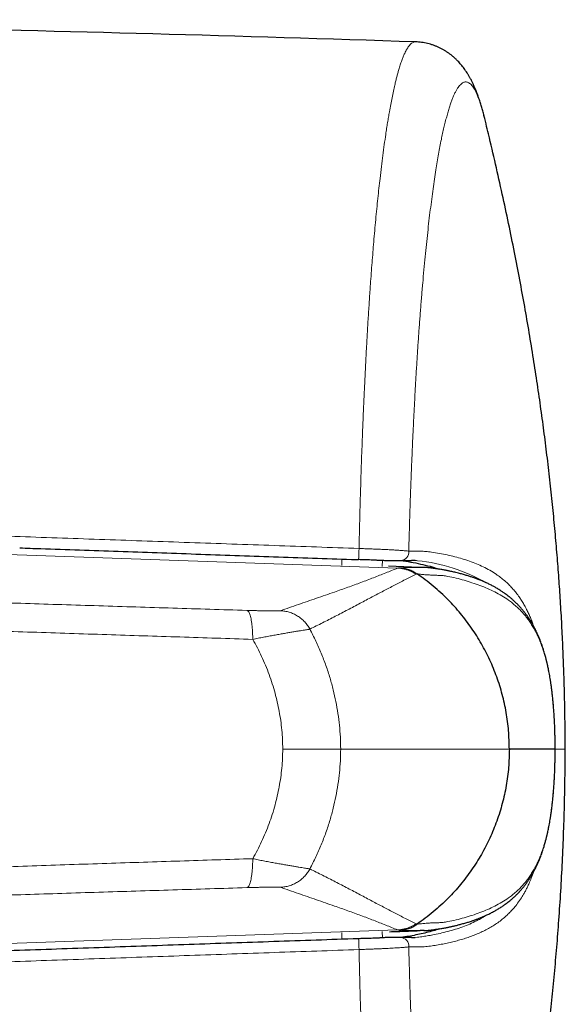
# Model space of a CAD drawing. Header units: millimetres. Extents: x 8 to 834, y 12 to 760.
# Tile 56 of 65: x 481 to 494, y 569 to 592. Entities that reach past the tile are written whole.
import ezdxf

# ---------------------------------------------------------------- set-up
doc = ezdxf.new("R2010")
doc.units = ezdxf.units.MM

msp = doc.modelspace()

# ---------------------------------------------------------------- linework, layer by layer
at = {"color": 7, "linetype": 'Continuous', "lineweight": 30}
for p, q in [((492.18, 589.171), (492.15, 589.293)), ((489.248, 579.167), (489.248, 579.167)), ((490.644, 578.989), (489.938, 579.013)), ((490.756, 578.987), (490.644, 578.989)), ((493.767, 574.818), (492.723, 574.818)), ((493.767, 574.818), (493.766, 574.818)), ((490.756, 570.648), (490.664, 570.647))]:
    msp.add_line(p, q, dxfattribs=at)
at = {"color": 252, "linetype": 'Continuous', "lineweight": 0}
for p, q in [((490.148, 578.97), (466.418, 579.799)), ((488.866, 579.032), (488.869, 579.183)), ((489.797, 579.151), (489.794, 579.012)), ((487.508, 574.818), (488.839, 574.818)), ((492.715, 574.818), (488.839, 574.818)), ((492.723, 574.818), (492.715, 574.818)), ((490.148, 570.665), (466.418, 569.837)), ((488.868, 570.453), (488.865, 570.604)), ((489.793, 570.624), (489.797, 570.485))]:
    msp.add_line(p, q, dxfattribs=at)
at = {"color": 252, "linetype": 'Continuous', "lineweight": 0, "flags": 128}
msp.add_lwpolyline([(490.547, 570.491), (490.554, 570.491), (490.604, 570.495), (490.604, 570.495), (490.604, 570.495)], dxfattribs=at)
at = {"color": 7, "linetype": 'Continuous', "lineweight": 30}
msp.add_arc((457.366, -409.27), 1000.876, 88.099513, 89.482671, dxfattribs=at)
at = {"color": 252, "linetype": 'Continuous', "lineweight": 0}
for centre, radius, start, end in [((486.382, 579.443), 2.879, 354.4843, 359.5952), ((490.209, 579.341), 0.195, 272.3659, 5.9888), ((490.222, 575.227), 3.933, 60.1129, 84.4231), ((486.463, 570.195), 2.798, 0.3518, 5.6111), ((490.209, 570.294), 0.195, 354.0131, 87.5414)]:
    msp.add_arc(centre, radius, start, end, dxfattribs=at)
for points, knots in [([(489.261, 579.423), (489.264, 579.543), (489.269, 579.784), (489.278, 580.141), (489.288, 580.496), (489.298, 580.835), (489.308, 581.158), (489.318, 581.465), (489.329, 581.769), (489.341, 582.083), (489.354, 582.405), (489.368, 582.736), (489.383, 583.064), (489.398, 583.387), (489.414, 583.706), (489.432, 584.045), (489.453, 584.401), (489.475, 584.773), (489.499, 585.137), (489.521, 585.459), (489.542, 585.742), (489.56, 585.987), (489.579, 586.228), (489.6, 586.473), (489.621, 586.723), (489.645, 586.975), (489.668, 587.222), (489.693, 587.462), (489.717, 587.696), (489.745, 587.94), (489.775, 588.192), (489.807, 588.45), (489.841, 588.698), (489.87, 588.902), (489.895, 589.069), (489.916, 589.201), (489.937, 589.329), (489.962, 589.469), (489.989, 589.619), (490.02, 589.776), (490.051, 589.925), (490.079, 590.052), (490.105, 590.16), (490.128, 590.251), (490.151, 590.337), (490.178, 590.431), (490.208, 590.528), (490.242, 590.627), (490.276, 590.715), (490.306, 590.786), (490.333, 590.841), (490.357, 590.884), (490.38, 590.923), (490.407, 590.961), (490.437, 590.996), (490.47, 591.025), (490.503, 591.045), (490.533, 591.055), (490.551, 591.055), (490.559, 591.055)], [0, 0, 0, 0, 0.0180116, 0.0360233, 0.054074, 0.0721248, 0.0881202, 0.1041156, 0.1201383, 0.1361611, 0.1541773, 0.1721959, 0.1902121, 0.2083167, 0.2264237, 0.2445283, 0.2667847, 0.2890411, 0.3113712, 0.3337013, 0.3496942, 0.3656871, 0.3817072, 0.3977273, 0.4157391, 0.4337533, 0.4517651, 0.4698646, 0.4879667, 0.5060662, 0.5283127, 0.5505592, 0.5728788, 0.5951983, 0.608608, 0.6220176, 0.6354432, 0.6488687, 0.6676982, 0.6865276, 0.7054012, 0.7242747, 0.7379361, 0.7515975, 0.7652757, 0.7789539, 0.7985511, 0.8181484, 0.8377952, 0.857442, 0.8709084, 0.8843748, 0.8978572, 0.9113396, 0.9302489, 0.9491582, 0.968112, 0.9870658, 1, 1, 1, 1]), ([(492.15, 589.293), (492.15, 589.294), (492.14, 589.336), (492.12, 589.411), (492.09, 589.518), (492.059, 589.618), (492.027, 589.712), (491.994, 589.799), (491.961, 589.875), (491.928, 589.94), (491.897, 589.995), (491.866, 590.039), (491.835, 590.076), (491.802, 590.104), (491.769, 590.124), (491.736, 590.135), (491.703, 590.136), (491.671, 590.129), (491.638, 590.113), (491.605, 590.087), (491.571, 590.052), (491.535, 590.006), (491.5, 589.95), (491.467, 589.886), (491.434, 589.816), (491.403, 589.74), (491.371, 589.654), (491.339, 589.559), (491.307, 589.454), (491.275, 589.339), (491.243, 589.218), (491.212, 589.09), (491.182, 588.956), (491.151, 588.81), (491.12, 588.652), (491.089, 588.482), (491.058, 588.303), (491.026, 588.11), (490.994, 587.903), (490.962, 587.68), (490.93, 587.446), (490.899, 587.201), (490.868, 586.946), (490.838, 586.681), (490.809, 586.408), (490.78, 586.122), (490.751, 585.825), (490.724, 585.517), (490.697, 585.199), (490.671, 584.878), (490.647, 584.553), (490.624, 584.226), (490.601, 583.889), (490.58, 583.545), (490.559, 583.191), (490.539, 582.831), (490.52, 582.465), (490.502, 582.089), (490.484, 581.704), (490.468, 581.31), (490.452, 580.91), (490.438, 580.516), (490.425, 580.128), (490.414, 579.747), (490.407, 579.49), (490.403, 579.362)], [0, 0, 0, 0, 0.0004383, 0.0151717, 0.0299072, 0.0446406, 0.0605049, 0.0763744, 0.0922438, 0.1081081, 0.1225602, 0.1370142, 0.1514662, 0.1666955, 0.1819294, 0.1971633, 0.2123925, 0.2271274, 0.2418644, 0.2565992, 0.2724762, 0.2883585, 0.3042407, 0.3201178, 0.3344897, 0.3488636, 0.3632356, 0.3783787, 0.3935261, 0.4086736, 0.4238167, 0.4384584, 0.4531022, 0.467744, 0.4835049, 0.4992707, 0.5150366, 0.5307975, 0.5479267, 0.5650591, 0.5821884, 0.5995678, 0.6169571, 0.6343498, 0.6517391, 0.6691185, 0.6869844, 0.7048575, 0.7227305, 0.7405964, 0.7577324, 0.7748716, 0.7920076, 0.8093964, 0.8267952, 0.8441974, 0.8615962, 0.8789849, 0.896866, 0.9147543, 0.9326427, 0.9505237, 0.9670148, 0.9835089, 1, 1, 1, 1]), ([(466.403, 580.224), (467.616, 580.182), (470.044, 580.096), (473.121, 579.988), (475.632, 579.899), (477.579, 579.831), (479.526, 579.763), (481.473, 579.695), (483.42, 579.627), (485.367, 579.559), (487.314, 579.491), (488.612, 579.446), (489.261, 579.423)], [0, 0, 0, 0, 0.159284, 0.318569, 0.403744, 0.488919, 0.574095, 0.659272, 0.744453, 0.829634, 0.914817, 1, 1, 1, 1]), ([(489.261, 579.423), (489.306, 579.421), (489.396, 579.418), (489.53, 579.413), (489.659, 579.408), (489.783, 579.402), (489.899, 579.397), (490.009, 579.391), (490.109, 579.385), (490.2, 579.379), (490.271, 579.374), (490.326, 579.37), (490.369, 579.366), (490.392, 579.363), (490.403, 579.362)], [0, 0, 0, 0, 0.0892877, 0.1788594, 0.2681515, 0.3571311, 0.4463847, 0.5353757, 0.6256451, 0.7161842, 0.8064676, 0.870947, 0.9355177, 1, 1, 1, 1]), ([(490.403, 579.362), (490.448, 579.362), (490.537, 579.363), (490.668, 579.362), (490.796, 579.356), (490.944, 579.338), (491.109, 579.31), (491.289, 579.275), (491.464, 579.234), (491.635, 579.187), (491.8, 579.134), (491.961, 579.073), (492.117, 579.003), (492.268, 578.923), (492.399, 578.842), (492.511, 578.76), (492.608, 578.682), (492.697, 578.6), (492.778, 578.515), (492.853, 578.427), (492.921, 578.338), (492.982, 578.249), (493.037, 578.16), (493.088, 578.069), (493.134, 577.978), (493.177, 577.886), (493.217, 577.79), (493.25, 577.705), (493.269, 577.651), (493.275, 577.631)], [0, 0, 0, 0, 0.035481, 0.070964, 0.106444, 0.141918, 0.194553, 0.24719, 0.299824, 0.352647, 0.405473, 0.458295, 0.511601, 0.564911, 0.618214, 0.655836, 0.693461, 0.731082, 0.7635, 0.795469, 0.827438, 0.853101, 0.878766, 0.904427, 0.925914, 0.947403, 0.968888, 0.988932, 1, 1, 1, 1]), ([(490.604, 579.141), (490.604, 579.141), (490.587, 579.143), (490.568, 579.144), (490.549, 579.145), (490.547, 579.145)], [0, 0, 0, 0, 0.000343, 0.877808, 1, 1, 1, 1]), ([(490.148, 578.97), (490.056, 578.934), (489.874, 578.862), (489.595, 578.751), (489.306, 578.641), (489.006, 578.532), (488.664, 578.411), (488.281, 578.279), (487.867, 578.136), (487.593, 578.04), (487.456, 577.992)], [0, 0, 0, 0, 0.112003, 0.224002, 0.335997, 0.447993, 0.559991, 0.706659, 0.853329, 1, 1, 1, 1]), ([(488.132, 577.571), (488.229, 577.619), (488.425, 577.717), (488.715, 577.865), (489.003, 578.014), (489.286, 578.164), (489.559, 578.309), (489.822, 578.448), (490.077, 578.58), (490.325, 578.708), (490.49, 578.789), (490.573, 578.829)], [0, 0, 0, 0, 0.1119912, 0.2239828, 0.3359774, 0.4479783, 0.5599865, 0.6699961, 0.7800044, 0.8900056, 1, 1, 1, 1]), ([(490.186, 578.98), (490.178, 578.978), (490.163, 578.975), (490.153, 578.972), (490.148, 578.97)], [0, 0, 0, 0, 0.500128, 1, 1, 1, 1]), ([(490.148, 578.97), (490.173, 578.969), (490.223, 578.966), (490.298, 578.952), (490.371, 578.931), (490.442, 578.904), (490.51, 578.87), (490.552, 578.843), (490.573, 578.829)], [0, 0, 0, 0, 0.165418, 0.33233, 0.5, 0.66767, 0.834582, 1, 1, 1, 1]), ([(490.644, 578.989), (490.633, 578.989), (490.572, 578.99), (490.462, 578.988), (490.317, 578.984), (490.23, 578.981), (490.186, 578.98)], [0, 0, 0, 0, 0.069993, 0.379623, 0.689469, 1, 1, 1, 1]), ([(490.573, 578.829), (490.576, 578.831), (490.582, 578.836), (490.584, 578.843), (490.585, 578.846)], [0, 0, 0, 0, 0.499889, 1, 1, 1, 1]), ([(490.592, 578.841), (490.628, 578.836), (490.699, 578.827), (490.802, 578.818), (490.902, 578.813), (491, 578.809), (491.097, 578.805), (491.192, 578.801), (491.329, 578.776), (491.489, 578.745), (491.678, 578.692), (491.862, 578.637), (492.041, 578.574), (492.216, 578.504), (492.382, 578.426), (492.541, 578.339), (492.674, 578.252), (492.784, 578.17), (492.873, 578.095), (492.96, 578.013), (493.043, 577.923), (493.117, 577.832), (493.183, 577.74), (493.242, 577.65), (493.299, 577.551), (493.354, 577.445), (493.403, 577.336), (493.447, 577.226), (493.486, 577.116), (493.523, 576.997), (493.557, 576.878), (493.586, 576.759), (493.612, 576.644), (493.636, 576.52), (493.658, 576.392), (493.678, 576.261), (493.696, 576.127), (493.712, 575.985), (493.726, 575.836), (493.737, 575.688), (493.747, 575.545), (493.754, 575.407), (493.759, 575.266), (493.764, 575.121), (493.767, 574.971), (493.767, 574.87), (493.767, 574.818)], [0, 0, 0, 0, 0.022757, 0.04546, 0.068235, 0.091048, 0.113876, 0.136524, 0.158901, 0.200908, 0.242892, 0.284853, 0.329778, 0.374676, 0.419558, 0.464404, 0.509167, 0.537611, 0.566042, 0.594435, 0.62276, 0.650996, 0.673109, 0.695155, 0.717129, 0.73903, 0.760865, 0.778206, 0.795541, 0.81285, 0.830066, 0.84349, 0.856803, 0.870053, 0.883233, 0.89508, 0.906737, 0.91835, 0.929995, 0.941562, 0.951121, 0.960656, 0.970252, 0.97999, 0.989782, 1, 1, 1, 1]), ([(486.683, 578.001), (486.4, 578.01), (485.835, 578.027), (484.986, 578.053), (484.136, 578.08), (483.286, 578.106), (482.44, 578.133), (481.597, 578.16), (480.757, 578.187), (479.917, 578.214), (479.005, 578.244), (478.022, 578.277), (476.969, 578.312), (475.914, 578.347), (474.857, 578.383), (473.8, 578.42), (472.741, 578.456), (472.034, 578.481), (471.68, 578.493)], [0, 0, 0, 0, 0.057372, 0.1145982, 0.1717097, 0.2287397, 0.2857252, 0.3416902, 0.3976679, 0.4536669, 0.5096942, 0.579598, 0.6495487, 0.7195397, 0.7895651, 0.8596279, 0.929752, 1, 1, 1, 1]), ([(486.683, 578.001), (486.689, 578), (486.701, 577.996), (486.718, 577.979), (486.735, 577.951), (486.751, 577.913), (486.766, 577.865), (486.779, 577.807), (486.791, 577.74), (486.801, 577.667), (486.809, 577.588), (486.814, 577.505), (486.818, 577.421), (486.819, 577.364), (486.819, 577.336)], [0, 0, 0, 0, 0.078347, 0.159284, 0.242418, 0.327281, 0.413336, 0.5, 0.586664, 0.672719, 0.757582, 0.840716, 0.921653, 1, 1, 1, 1]), ([(487.456, 577.992), (487.453, 577.991), (487.447, 577.99), (487.423, 577.989), (487.388, 577.988), (487.342, 577.988), (487.286, 577.988), (487.221, 577.989), (487.147, 577.99), (487.065, 577.991), (486.977, 577.993), (486.883, 577.996), (486.785, 577.998), (486.717, 578), (486.683, 578.001)], [0, 0, 0, 0, 0.080836, 0.161276, 0.242242, 0.323763, 0.405514, 0.487771, 0.570788, 0.654788, 0.739816, 0.825801, 0.912595, 1, 1, 1, 1]), ([(487.456, 577.992), (487.49, 577.99), (487.558, 577.985), (487.659, 577.961), (487.757, 577.924), (487.851, 577.874), (487.938, 577.811), (488.014, 577.739), (488.08, 577.659), (488.115, 577.6), (488.132, 577.571)], [0, 0, 0, 0, 0.121274, 0.245686, 0.372283, 0.5, 0.627717, 0.754314, 0.878726, 1, 1, 1, 1]), ([(471.719, 577.854), (472.075, 577.841), (472.788, 577.815), (473.856, 577.776), (474.922, 577.738), (475.987, 577.7), (477.051, 577.662), (478.113, 577.625), (479.107, 577.591), (480.034, 577.559), (480.894, 577.53), (481.753, 577.501), (482.611, 577.473), (483.462, 577.444), (484.307, 577.417), (485.146, 577.39), (485.983, 577.363), (486.54, 577.345), (486.819, 577.336)], [0, 0, 0, 0, 0.070365, 0.140644, 0.210842, 0.280975, 0.351057, 0.421106, 0.491138, 0.548032, 0.604933, 0.661847, 0.718786, 0.775759, 0.831757, 0.887797, 0.943879, 1, 1, 1, 1]), ([(486.819, 577.336), (486.861, 577.345), (486.945, 577.362), (487.069, 577.386), (487.19, 577.409), (487.307, 577.431), (487.419, 577.451), (487.526, 577.47), (487.626, 577.487), (487.72, 577.503), (487.805, 577.517), (487.883, 577.53), (487.951, 577.541), (488.009, 577.55), (488.057, 577.558), (488.094, 577.564), (488.12, 577.568), (488.128, 577.57), (488.132, 577.571)], [0, 0, 0, 0, 0.061346, 0.123048, 0.185018, 0.247171, 0.309432, 0.371749, 0.434095, 0.496481, 0.558973, 0.621628, 0.684494, 0.747643, 0.810751, 0.873635, 0.93661, 1, 1, 1, 1]), ([(488.839, 574.818), (488.839, 574.818), (488.839, 574.909), (488.834, 575.09), (488.813, 575.362), (488.779, 575.634), (488.731, 575.906), (488.67, 576.177), (488.595, 576.454), (488.503, 576.734), (488.394, 577.018), (488.272, 577.298), (488.178, 577.48), (488.132, 577.571)], [0, 0, 0, 0, 0.000021, 0.094813, 0.189669, 0.28447, 0.381352, 0.478292, 0.575181, 0.680853, 0.786526, 0.893263, 1, 1, 1, 1]), ([(486.819, 577.336), (486.855, 577.272), (486.927, 577.143), (487.025, 576.944), (487.115, 576.74), (487.196, 576.532), (487.269, 576.318), (487.332, 576.105), (487.385, 575.894), (487.428, 575.683), (487.463, 575.47), (487.489, 575.254), (487.505, 575.036), (487.507, 574.891), (487.508, 574.818)], [0, 0, 0, 0, 0.083895, 0.167833, 0.251733, 0.337078, 0.422463, 0.507809, 0.58912, 0.670465, 0.751772, 0.834503, 0.917277, 1, 1, 1, 1]), ([(486.819, 572.299), (486.855, 572.364), (486.927, 572.492), (487.025, 572.691), (487.115, 572.895), (487.196, 573.104), (487.269, 573.317), (487.332, 573.53), (487.385, 573.742), (487.428, 573.952), (487.463, 574.165), (487.489, 574.381), (487.505, 574.599), (487.507, 574.745), (487.508, 574.818)], [0, 0, 0, 0, 0.083895, 0.167833, 0.251733, 0.337078, 0.422463, 0.507809, 0.58912, 0.670465, 0.751772, 0.834503, 0.917277, 1, 1, 1, 1]), ([(488.839, 574.818), (488.839, 574.818), (488.839, 574.727), (488.834, 574.545), (488.813, 574.274), (488.779, 574.002), (488.731, 573.73), (488.67, 573.458), (488.595, 573.182), (488.503, 572.901), (488.394, 572.617), (488.272, 572.337), (488.178, 572.156), (488.132, 572.065)], [0, 0, 0, 0, 0.000021, 0.094813, 0.189669, 0.28447, 0.381352, 0.478292, 0.575181, 0.680853, 0.786526, 0.893263, 1, 1, 1, 1]), ([(490.592, 570.795), (490.628, 570.799), (490.699, 570.808), (490.802, 570.817), (490.902, 570.823), (491, 570.827), (491.097, 570.83), (491.192, 570.834), (491.329, 570.86), (491.489, 570.891), (491.678, 570.943), (491.862, 570.999), (492.041, 571.061), (492.216, 571.132), (492.382, 571.209), (492.541, 571.297), (492.674, 571.383), (492.784, 571.466), (492.873, 571.541), (492.96, 571.622), (493.043, 571.712), (493.117, 571.803), (493.183, 571.895), (493.242, 571.986), (493.299, 572.084), (493.354, 572.191), (493.403, 572.3), (493.447, 572.41), (493.486, 572.519), (493.523, 572.638), (493.557, 572.758), (493.586, 572.876), (493.612, 572.992), (493.636, 573.116), (493.658, 573.244), (493.678, 573.375), (493.696, 573.509), (493.712, 573.651), (493.726, 573.8), (493.737, 573.947), (493.747, 574.09), (493.754, 574.228), (493.759, 574.37), (493.764, 574.515), (493.767, 574.665), (493.767, 574.766), (493.767, 574.818)], [0, 0, 0, 0, 0.022757, 0.04546, 0.068235, 0.091048, 0.113876, 0.136524, 0.158901, 0.200908, 0.242892, 0.284853, 0.329778, 0.374676, 0.419558, 0.464404, 0.509167, 0.537611, 0.566042, 0.594435, 0.62276, 0.650996, 0.673109, 0.695155, 0.717129, 0.73903, 0.760865, 0.778206, 0.795541, 0.81285, 0.830066, 0.84349, 0.856803, 0.870053, 0.883233, 0.89508, 0.906737, 0.91835, 0.929995, 0.941562, 0.951121, 0.960656, 0.970252, 0.97999, 0.989782, 1, 1, 1, 1]), ([(493.762, 574.818), (493.781, 574.818), (493.871, 574.818), (493.949, 574.818), (494.005, 574.818), (493.993, 574.818), (493.992, 574.818)], [0, 0, 0, 0, 0.114791, 0.521922, 0.929717, 1, 1, 1, 1]), ([(471.719, 571.782), (472.075, 571.795), (472.788, 571.821), (473.856, 571.86), (474.922, 571.898), (475.987, 571.936), (477.051, 571.973), (478.113, 572.01), (479.107, 572.044), (480.034, 572.076), (480.894, 572.105), (481.753, 572.134), (482.611, 572.163), (483.462, 572.191), (484.307, 572.219), (485.146, 572.246), (485.983, 572.273), (486.54, 572.29), (486.819, 572.299)], [0, 0, 0, 0, 0.070365, 0.140644, 0.210842, 0.280975, 0.351057, 0.421106, 0.491138, 0.548032, 0.604933, 0.661847, 0.718786, 0.775759, 0.831757, 0.887797, 0.943879, 1, 1, 1, 1]), ([(486.683, 571.634), (486.689, 571.636), (486.701, 571.639), (486.718, 571.657), (486.735, 571.684), (486.751, 571.722), (486.766, 571.771), (486.779, 571.829), (486.791, 571.895), (486.801, 571.969), (486.809, 572.048), (486.814, 572.13), (486.818, 572.214), (486.819, 572.271), (486.819, 572.299)], [0, 0, 0, 0, 0.078347, 0.159284, 0.242418, 0.327281, 0.413336, 0.5, 0.586664, 0.672719, 0.757582, 0.840716, 0.921653, 1, 1, 1, 1]), ([(486.819, 572.299), (486.861, 572.291), (486.945, 572.273), (487.069, 572.249), (487.19, 572.226), (487.307, 572.205), (487.419, 572.184), (487.526, 572.165), (487.626, 572.148), (487.72, 572.132), (487.805, 572.118), (487.883, 572.105), (487.951, 572.094), (488.009, 572.085), (488.057, 572.077), (488.094, 572.071), (488.12, 572.067), (488.128, 572.066), (488.132, 572.065)], [0, 0, 0, 0, 0.061346, 0.123048, 0.185018, 0.247171, 0.309432, 0.371749, 0.434095, 0.496481, 0.558973, 0.621628, 0.684494, 0.747643, 0.810751, 0.873635, 0.93661, 1, 1, 1, 1]), ([(487.456, 571.643), (487.49, 571.646), (487.558, 571.651), (487.659, 571.675), (487.757, 571.712), (487.851, 571.762), (487.938, 571.824), (488.014, 571.897), (488.08, 571.977), (488.115, 572.036), (488.132, 572.065)], [0, 0, 0, 0, 0.121274, 0.245686, 0.372283, 0.5, 0.627717, 0.754314, 0.878726, 1, 1, 1, 1]), ([(488.132, 572.065), (488.229, 572.016), (488.425, 571.918), (488.715, 571.77), (489.003, 571.621), (489.286, 571.472), (489.559, 571.326), (489.822, 571.188), (490.077, 571.056), (490.325, 570.927), (490.49, 570.847), (490.573, 570.806)], [0, 0, 0, 0, 0.1119912, 0.2239828, 0.3359774, 0.4479783, 0.5599865, 0.6699961, 0.7800044, 0.8900056, 1, 1, 1, 1]), ([(493.275, 572.003), (493.266, 571.978), (493.248, 571.924), (493.212, 571.833), (493.173, 571.741), (493.131, 571.651), (493.092, 571.574), (493.052, 571.502), (492.998, 571.41), (492.927, 571.305), (492.849, 571.203), (492.774, 571.117), (492.703, 571.042), (492.619, 570.964), (492.526, 570.886), (492.422, 570.81), (492.316, 570.742), (492.206, 570.679), (492.094, 570.623), (491.978, 570.571), (491.859, 570.524), (491.737, 570.481), (491.612, 570.442), (491.484, 570.407), (491.353, 570.375), (491.218, 570.346), (491.079, 570.32), (490.938, 570.297), (490.793, 570.278), (490.616, 570.27), (490.485, 570.272), (490.403, 570.274)], [0, 0, 0, 0, 0.014486, 0.030825, 0.056312, 0.075506, 0.0947, 0.113929, 0.133158, 0.171778, 0.210434, 0.236273, 0.267681, 0.299099, 0.338478, 0.377856, 0.417282, 0.456709, 0.496119, 0.535529, 0.574963, 0.614398, 0.654156, 0.693915, 0.733689, 0.773463, 0.813788, 0.854114, 0.894468, 0.93482, 1, 1, 1, 1]), ([(486.683, 571.634), (486.4, 571.626), (485.835, 571.608), (484.986, 571.582), (484.136, 571.556), (483.286, 571.529), (482.44, 571.503), (481.597, 571.476), (480.757, 571.449), (479.917, 571.421), (479.005, 571.391), (478.022, 571.359), (476.969, 571.324), (475.914, 571.288), (474.857, 571.252), (473.8, 571.216), (472.741, 571.179), (472.034, 571.155), (471.68, 571.142)], [0, 0, 0, 0, 0.057372, 0.1145982, 0.1717097, 0.2287397, 0.2857252, 0.3416902, 0.3976679, 0.4536669, 0.5096942, 0.579598, 0.6495487, 0.7195397, 0.7895651, 0.8596279, 0.929752, 1, 1, 1, 1]), ([(487.456, 571.643), (487.453, 571.644), (487.447, 571.645), (487.423, 571.646), (487.388, 571.647), (487.342, 571.648), (487.286, 571.647), (487.221, 571.647), (487.147, 571.646), (487.065, 571.644), (486.977, 571.642), (486.883, 571.64), (486.785, 571.637), (486.717, 571.635), (486.683, 571.634)], [0, 0, 0, 0, 0.080836, 0.161276, 0.242242, 0.323763, 0.405514, 0.487771, 0.570788, 0.654788, 0.739816, 0.825801, 0.912595, 1, 1, 1, 1]), ([(490.148, 570.665), (490.056, 570.701), (489.874, 570.773), (489.595, 570.885), (489.306, 570.994), (489.006, 571.104), (488.664, 571.224), (488.281, 571.356), (487.867, 571.5), (487.593, 571.595), (487.456, 571.643)], [0, 0, 0, 0, 0.112003, 0.224002, 0.335997, 0.447993, 0.559991, 0.706659, 0.853329, 1, 1, 1, 1]), ([(490.604, 570.495), (490.604, 570.495), (490.649, 570.5), (490.736, 570.512), (490.861, 570.532), (491.005, 570.559), (491.168, 570.594), (491.346, 570.639), (491.518, 570.69), (491.685, 570.748), (491.846, 570.815), (491.985, 570.883), (492.097, 570.944), (492.156, 570.983), (492.182, 570.999)], [0, 0, 0, 0, 0.00001, 0.072325, 0.144647, 0.21697, 0.325545, 0.43412, 0.542867, 0.651636, 0.759875, 0.868146, 0.941708, 1, 1, 1, 1]), ([(490.148, 570.665), (490.173, 570.667), (490.223, 570.67), (490.298, 570.684), (490.371, 570.704), (490.442, 570.732), (490.51, 570.765), (490.552, 570.793), (490.573, 570.806)], [0, 0, 0, 0, 0.165418, 0.33233, 0.5, 0.66767, 0.834582, 1, 1, 1, 1]), ([(490.186, 570.656), (490.178, 570.657), (490.163, 570.66), (490.153, 570.664), (490.148, 570.665)], [0, 0, 0, 0, 0.500128, 1, 1, 1, 1]), ([(490.573, 570.806), (490.576, 570.804), (490.582, 570.8), (490.584, 570.793), (490.585, 570.789)], [0, 0, 0, 0, 0.499889, 1, 1, 1, 1]), ([(490.664, 570.647), (490.646, 570.647), (490.579, 570.646), (490.462, 570.648), (490.317, 570.651), (490.23, 570.654), (490.186, 570.656)], [0, 0, 0, 0, 0.1081461, 0.4050737, 0.7022084, 1, 1, 1, 1]), ([(489.261, 570.213), (488.612, 570.19), (487.315, 570.145), (485.368, 570.077), (483.421, 570.009), (481.474, 569.941), (479.527, 569.873), (477.58, 569.805), (475.632, 569.736), (473.121, 569.648), (470.044, 569.54), (467.616, 569.454), (466.403, 569.411)], [0, 0, 0, 0, 0.085175, 0.170351, 0.255526, 0.340705, 0.425884, 0.511066, 0.596248, 0.681431, 0.840714, 1, 1, 1, 1]), ([(490.403, 570.274), (490.395, 570.273), (490.378, 570.271), (490.348, 570.268), (490.315, 570.265), (490.273, 570.261), (490.221, 570.258), (490.157, 570.253), (490.085, 570.249), (490.009, 570.244), (489.928, 570.24), (489.843, 570.236), (489.753, 570.232), (489.66, 570.228), (489.564, 570.224), (489.465, 570.22), (489.364, 570.216), (489.296, 570.214), (489.261, 570.213)], [0, 0, 0, 0, 0.048002, 0.096301, 0.144751, 0.193508, 0.260194, 0.327294, 0.395717, 0.464604, 0.530299, 0.59687, 0.66389, 0.731836, 0.797703, 0.864019, 0.931762, 1, 1, 1, 1]), ([(489.261, 570.213), (489.264, 570.092), (489.269, 569.852), (489.278, 569.494), (489.288, 569.139), (489.298, 568.8), (489.308, 568.478), (489.318, 568.171), (489.329, 567.867), (489.341, 567.553), (489.354, 567.23), (489.368, 566.899), (489.383, 566.572), (489.398, 566.248), (489.414, 565.929), (489.432, 565.591), (489.453, 565.235), (489.475, 564.863), (489.499, 564.498), (489.521, 564.176), (489.542, 563.894), (489.56, 563.648), (489.579, 563.408), (489.6, 563.162), (489.621, 562.913), (489.645, 562.66), (489.668, 562.414), (489.693, 562.173), (489.717, 561.94), (489.745, 561.696), (489.775, 561.443), (489.807, 561.185), (489.841, 560.938), (489.87, 560.733), (489.895, 560.567), (489.916, 560.435), (489.937, 560.307), (489.962, 560.167), (489.989, 560.017), (490.02, 559.859), (490.051, 559.71), (490.079, 559.583), (490.105, 559.475), (490.128, 559.384), (490.151, 559.298), (490.178, 559.205), (490.208, 559.107), (490.242, 559.009), (490.276, 558.92), (490.306, 558.85), (490.333, 558.795), (490.357, 558.751), (490.38, 558.713), (490.407, 558.675), (490.437, 558.64), (490.47, 558.61), (490.503, 558.59), (490.533, 558.581), (490.551, 558.58), (490.559, 558.58)], [0, 0, 0, 0, 0.018012, 0.036023, 0.054074, 0.072125, 0.08812, 0.104116, 0.120138, 0.136161, 0.154177, 0.172196, 0.190212, 0.208317, 0.226424, 0.244528, 0.266785, 0.289041, 0.311371, 0.333701, 0.349694, 0.365687, 0.381707, 0.397727, 0.415739, 0.433753, 0.451765, 0.469865, 0.487967, 0.506066, 0.528313, 0.550559, 0.572879, 0.595199, 0.608608, 0.622018, 0.635443, 0.648869, 0.667698, 0.686528, 0.705401, 0.724275, 0.737936, 0.751598, 0.765276, 0.778954, 0.798551, 0.818149, 0.837795, 0.857442, 0.870909, 0.884375, 0.897857, 0.91134, 0.930249, 0.949159, 0.968112, 0.987066, 1, 1, 1, 1]), ([(492.151, 560.344), (492.15, 560.342), (492.138, 560.292), (492.115, 560.204), (492.079, 560.079), (492.042, 559.965), (492.004, 559.861), (491.966, 559.771), (491.928, 559.694), (491.891, 559.631), (491.854, 559.58), (491.816, 559.542), (491.779, 559.516), (491.741, 559.501), (491.703, 559.499), (491.665, 559.509), (491.626, 559.53), (491.586, 559.565), (491.546, 559.614), (491.506, 559.676), (491.466, 559.75), (491.428, 559.834), (491.39, 559.928), (491.353, 560.033), (491.316, 560.151), (491.279, 560.279), (491.243, 560.419), (491.207, 560.568), (491.171, 560.731), (491.134, 560.908), (491.098, 561.101), (491.062, 561.304), (491.027, 561.516), (490.994, 561.734), (490.962, 561.958), (490.93, 562.191), (490.899, 562.434), (490.868, 562.687), (490.839, 562.948), (490.81, 563.219), (490.781, 563.503), (490.752, 563.8), (490.724, 564.112), (490.697, 564.433), (490.671, 564.757), (490.647, 565.083), (490.624, 565.412), (490.601, 565.748), (490.58, 566.091), (490.559, 566.441), (490.539, 566.797), (490.52, 567.159), (490.502, 567.533), (490.485, 567.919), (490.468, 568.317), (490.452, 568.721), (490.438, 569.118), (490.425, 569.508), (490.414, 569.889), (490.407, 570.145), (490.403, 570.274)], [0, 0, 0, 0, 0.000697, 0.017929, 0.035161, 0.053419, 0.071684, 0.08995, 0.108207, 0.125562, 0.142923, 0.160284, 0.177639, 0.195135, 0.212632, 0.229851, 0.247071, 0.265347, 0.283632, 0.301916, 0.320192, 0.33745, 0.354715, 0.371979, 0.389237, 0.406631, 0.424025, 0.441153, 0.458281, 0.476419, 0.494564, 0.51271, 0.530848, 0.548039, 0.565237, 0.582434, 0.599626, 0.616817, 0.634015, 0.651213, 0.668404, 0.686455, 0.704514, 0.722573, 0.740624, 0.757823, 0.775028, 0.792233, 0.809432, 0.82663, 0.843836, 0.861041, 0.87824, 0.896308, 0.914384, 0.93246, 0.950529, 0.967018, 0.983511, 1, 1, 1, 1])]:
    msp.add_open_spline(points, degree=3, knots=knots, dxfattribs=at)
at = {"color": 7, "linetype": 'Continuous', "lineweight": 30}
for points, knots in [([(492.149, 589.297), (492.141, 589.329), (492.124, 589.396), (492.097, 589.495), (492.067, 589.598), (492.034, 589.703), (491.999, 589.806), (491.963, 589.904), (491.927, 589.992), (491.893, 590.069), (491.86, 590.139), (491.827, 590.202), (491.794, 590.261), (491.761, 590.316), (491.728, 590.368), (491.695, 590.417), (491.66, 590.464), (491.625, 590.509), (491.589, 590.552), (491.551, 590.594), (491.511, 590.636), (491.467, 590.677), (491.421, 590.718), (491.374, 590.757), (491.324, 590.794), (491.27, 590.831), (491.214, 590.865), (491.156, 590.897), (491.096, 590.927), (491.033, 590.954), (490.969, 590.979), (490.904, 591), (490.837, 591.018), (490.769, 591.033), (490.7, 591.044), (490.631, 591.051), (490.583, 591.055), (490.559, 591.055), (490.558, 591.055)], [0, 0, 0, 0, 0.045873, 0.09688, 0.149529, 0.204206, 0.263504, 0.3173, 0.365533, 0.408274, 0.445515, 0.480264, 0.511728, 0.540649, 0.567476, 0.59256, 0.616182, 0.63857, 0.659913, 0.680368, 0.70007, 0.72123, 0.741624, 0.760034, 0.779822, 0.799231, 0.818304, 0.837102, 0.855672, 0.874052, 0.892273, 0.91036, 0.92833, 0.946199, 0.963981, 0.981686, 0.999327, 1, 1, 1, 1]), ([(493.996, 574.818), (493.997, 574.907), (493.997, 575.159), (493.992, 575.58), (493.982, 576.084), (493.967, 576.6), (493.947, 577.129), (493.921, 577.671), (493.89, 578.21), (493.854, 578.744), (493.813, 579.274), (493.766, 579.815), (493.713, 580.366), (493.654, 580.928), (493.589, 581.492), (493.518, 582.057), (493.442, 582.623), (493.359, 583.199), (493.269, 583.784), (493.172, 584.38), (493.067, 584.985), (492.954, 585.599), (492.831, 586.234), (492.698, 586.889), (492.553, 587.564), (492.399, 588.25), (492.274, 588.787), (492.198, 589.095), (492.179, 589.171)], [0, 0, 0, 0, 0.0184071, 0.0522828, 0.0870242, 0.1226366, 0.1591258, 0.1964981, 0.2347597, 0.2706199, 0.3072386, 0.3446216, 0.3827748, 0.4217048, 0.4614182, 0.5000636, 0.5394355, 0.5795405, 0.6203854, 0.6619772, 0.7043233, 0.747431, 0.791308, 0.8381079, 0.8857696, 0.9343024, 0.9837155, 1, 1, 1, 1]), ([(481.466, 579.436), (481.627, 579.43), (482.382, 579.404), (483.731, 579.357), (485.514, 579.296), (487.3, 579.234), (488.545, 579.191), (489.194, 579.169), (489.248, 579.167)], [0, 0, 0, 0, 0.062018, 0.29086, 0.52003, 0.749531, 0.979363, 1, 1, 1, 1]), ([(489.665, 579.154), (489.664, 579.154), (489.637, 579.155), (489.582, 579.156), (489.502, 579.158), (489.419, 579.161), (489.334, 579.164), (489.277, 579.166), (489.248, 579.167)], [0, 0, 0, 0, 0.011942, 0.211536, 0.405797, 0.600056, 0.800029, 1, 1, 1, 1]), ([(489.667, 579.154), (489.675, 579.154), (489.701, 579.153), (489.745, 579.152), (489.796, 579.151), (489.845, 579.15), (489.893, 579.149), (489.938, 579.148), (489.981, 579.147), (490.022, 579.147), (490.06, 579.146), (490.096, 579.146), (490.129, 579.146), (490.16, 579.146), (490.188, 579.146), (490.207, 579.146), (490.216, 579.146), (490.217, 579.146)], [0, 0, 0, 0, 0.031393, 0.102748, 0.174281, 0.245901, 0.317423, 0.388815, 0.460957, 0.533597, 0.606751, 0.680434, 0.754662, 0.829479, 0.904938, 0.981226, 1, 1, 1, 1]), ([(490.211, 579.146), (490.233, 579.144), (490.334, 579.134), (490.508, 579.101), (490.731, 579.055), (490.933, 579.004), (491.056, 578.963), (491.112, 578.945)], [0, 0, 0, 0, 0.068324, 0.312481, 0.556637, 0.801799, 1, 1, 1, 1]), ([(490.217, 579.146), (490.245, 579.146), (490.304, 579.147), (490.38, 579.147), (490.439, 579.147), (490.465, 579.147), (490.473, 579.147)], [0, 0, 0, 0, 0.31331, 0.669975, 0.898858, 1, 1, 1, 1]), ([(490.547, 579.145), (490.533, 579.145), (490.508, 579.146), (490.481, 579.146), (490.469, 579.147)], [0, 0, 0, 0, 0.540283, 1, 1, 1, 1]), ([(490.186, 578.98), (490.222, 578.977), (490.293, 578.971), (490.397, 578.943), (490.498, 578.902), (490.558, 578.863), (490.589, 578.843)], [0, 0, 0, 0, 0.247799, 0.498727, 0.750304, 1, 1, 1, 1]), ([(492.715, 574.818), (492.711, 574.958), (492.704, 575.24), (492.647, 575.658), (492.558, 576.071), (492.431, 576.474), (492.271, 576.864), (492.078, 577.24), (491.852, 577.597), (491.597, 577.933), (491.303, 578.258), (490.97, 578.567), (490.717, 578.751), (490.59, 578.842)], [0, 0, 0, 0, 0.089092, 0.178184, 0.267274, 0.356365, 0.445458, 0.53455, 0.623643, 0.712736, 0.801827, 0.900912, 1, 1, 1, 1]), ([(493.768, 574.818), (493.768, 574.836), (493.767, 574.901), (493.766, 575.011), (493.763, 575.144), (493.76, 575.272), (493.754, 575.402), (493.748, 575.533), (493.739, 575.665), (493.73, 575.789), (493.72, 575.909), (493.708, 576.023), (493.696, 576.131), (493.684, 576.229), (493.671, 576.317), (493.659, 576.397), (493.647, 576.468), (493.635, 576.536), (493.623, 576.599), (493.612, 576.658), (493.601, 576.706), (493.592, 576.747), (493.585, 576.779), (493.579, 576.803), (493.576, 576.819), (493.573, 576.83), (493.57, 576.84), (493.567, 576.852), (493.563, 576.868), (493.557, 576.892), (493.549, 576.925), (493.537, 576.968), (493.524, 577.015), (493.506, 577.074), (493.484, 577.142), (493.461, 577.21), (493.439, 577.27), (493.419, 577.322), (493.399, 577.372), (493.38, 577.416), (493.363, 577.455), (493.348, 577.488), (493.335, 577.516), (493.323, 577.54), (493.312, 577.563), (493.3, 577.586), (493.285, 577.614), (493.266, 577.649), (493.244, 577.688), (493.221, 577.727), (493.196, 577.768), (493.169, 577.809), (493.142, 577.85), (493.117, 577.885), (493.094, 577.917), (493.071, 577.946), (493.047, 577.977), (493.022, 578.008), (492.997, 578.038), (492.973, 578.065), (492.952, 578.088), (492.931, 578.111), (492.907, 578.136), (492.879, 578.164), (492.849, 578.193), (492.819, 578.221), (492.791, 578.246), (492.756, 578.277), (492.714, 578.311), (492.667, 578.348), (492.625, 578.379), (492.59, 578.404), (492.56, 578.425), (492.528, 578.446), (492.494, 578.468), (492.459, 578.49), (492.423, 578.511), (492.389, 578.531), (492.356, 578.549), (492.321, 578.568), (492.283, 578.587), (492.246, 578.606), (492.209, 578.623), (492.172, 578.641), (492.132, 578.659), (492.089, 578.677), (492.045, 578.695), (492.002, 578.712), (491.965, 578.726), (491.933, 578.738), (491.904, 578.748), (491.873, 578.759), (491.84, 578.77), (491.804, 578.781), (491.766, 578.794), (491.725, 578.806), (491.683, 578.818), (491.638, 578.831), (491.591, 578.844), (491.541, 578.857), (491.49, 578.869), (491.44, 578.881), (491.394, 578.891), (491.353, 578.9), (491.317, 578.908), (491.282, 578.914), (491.245, 578.922), (491.204, 578.929), (491.16, 578.937), (491.121, 578.944), (491.088, 578.949), (491.063, 578.953), (491.036, 578.957), (491.009, 578.961), (490.983, 578.965), (490.958, 578.968), (490.937, 578.971), (490.922, 578.973), (490.911, 578.975), (490.9, 578.976), (490.891, 578.977), (490.882, 578.978), (490.87, 578.98), (490.855, 578.981), (490.837, 578.983), (490.812, 578.985), (490.784, 578.986), (490.764, 578.987), (490.753, 578.988)], [0, 0, 0, 0, 0.004138, 0.014486, 0.024621, 0.034236, 0.043458, 0.054508, 0.065112, 0.075335, 0.085149, 0.095829, 0.105862, 0.115299, 0.124192, 0.132561, 0.140357, 0.147554, 0.155562, 0.162627, 0.168743, 0.173918, 0.178148, 0.181427, 0.183333, 0.184646, 0.185816, 0.187484, 0.189656, 0.192335, 0.197305, 0.203424, 0.210658, 0.218236, 0.230227, 0.242307, 0.251507, 0.260748, 0.26979, 0.27802, 0.285408, 0.291952, 0.297348, 0.302, 0.306531, 0.311339, 0.316424, 0.324815, 0.333635, 0.342544, 0.351818, 0.361903, 0.372273, 0.382019, 0.389346, 0.397138, 0.405527, 0.414512, 0.423268, 0.431087, 0.437967, 0.444321, 0.451943, 0.461044, 0.47109, 0.480535, 0.489318, 0.497811, 0.512878, 0.527196, 0.54061, 0.549454, 0.558318, 0.567342, 0.577066, 0.587481, 0.597521, 0.60694, 0.615857, 0.625576, 0.636082, 0.646489, 0.656295, 0.665515, 0.676639, 0.688236, 0.700255, 0.711581, 0.721765, 0.728989, 0.736383, 0.744378, 0.752944, 0.761596, 0.771912, 0.782123, 0.792716, 0.8039, 0.815674, 0.827658, 0.840844, 0.852963, 0.864133, 0.874552, 0.882219, 0.890381, 0.899075, 0.908336, 0.918399, 0.929296, 0.934824, 0.940546, 0.946464, 0.952577, 0.958624, 0.963979, 0.968615, 0.971113, 0.973336, 0.975236, 0.976791, 0.978229, 0.979841, 0.982367, 0.985841, 0.989848, 0.994565, 1, 1, 1, 1]), ([(492.715, 574.818), (492.711, 574.677), (492.704, 574.396), (492.647, 573.977), (492.558, 573.565), (492.431, 573.162), (492.271, 572.771), (492.078, 572.396), (491.852, 572.039), (491.597, 571.702), (491.303, 571.378), (490.97, 571.069), (490.717, 570.885), (490.59, 570.793)], [0, 0, 0, 0, 0.089092, 0.178184, 0.267274, 0.356365, 0.445458, 0.53455, 0.623643, 0.712736, 0.801827, 0.900912, 1, 1, 1, 1]), ([(490.753, 570.648), (490.763, 570.648), (490.782, 570.649), (490.808, 570.65), (490.831, 570.652), (490.85, 570.654), (490.863, 570.655), (490.876, 570.657), (490.885, 570.658), (490.891, 570.658), (490.898, 570.659), (490.908, 570.661), (490.924, 570.663), (490.946, 570.666), (490.971, 570.669), (490.999, 570.673), (491.028, 570.677), (491.058, 570.682), (491.086, 570.686), (491.121, 570.692), (491.162, 570.699), (491.208, 570.707), (491.251, 570.715), (491.289, 570.722), (491.325, 570.73), (491.36, 570.737), (491.394, 570.744), (491.429, 570.752), (491.464, 570.76), (491.502, 570.769), (491.542, 570.779), (491.583, 570.79), (491.626, 570.801), (491.67, 570.814), (491.715, 570.826), (491.758, 570.839), (491.8, 570.852), (491.839, 570.865), (491.874, 570.877), (491.904, 570.888), (491.933, 570.898), (491.961, 570.908), (491.991, 570.92), (492.025, 570.932), (492.061, 570.947), (492.097, 570.962), (492.133, 570.977), (492.167, 570.992), (492.203, 571.009), (492.243, 571.028), (492.286, 571.05), (492.329, 571.072), (492.369, 571.093), (492.406, 571.115), (492.444, 571.137), (492.483, 571.16), (492.52, 571.184), (492.555, 571.207), (492.588, 571.23), (492.623, 571.255), (492.662, 571.284), (492.705, 571.317), (492.743, 571.348), (492.776, 571.376), (492.803, 571.4), (492.832, 571.426), (492.858, 571.451), (492.882, 571.474), (492.9, 571.493), (492.917, 571.51), (492.932, 571.526), (492.945, 571.54), (492.959, 571.555), (492.975, 571.573), (492.993, 571.593), (493.012, 571.616), (493.034, 571.642), (493.057, 571.671), (493.081, 571.701), (493.102, 571.73), (493.123, 571.759), (493.145, 571.79), (493.167, 571.822), (493.189, 571.856), (493.21, 571.89), (493.23, 571.924), (493.25, 571.958), (493.269, 571.992), (493.286, 572.023), (493.301, 572.052), (493.313, 572.076), (493.326, 572.101), (493.339, 572.128), (493.353, 572.159), (493.37, 572.195), (493.387, 572.235), (493.407, 572.282), (493.434, 572.35), (493.467, 572.44), (493.497, 572.531), (493.518, 572.602), (493.531, 572.647), (493.543, 572.69), (493.553, 572.725), (493.56, 572.754), (493.565, 572.775), (493.569, 572.791), (493.572, 572.804), (493.576, 572.816), (493.58, 572.833), (493.585, 572.857), (493.592, 572.888), (493.601, 572.929), (493.612, 572.978), (493.623, 573.036), (493.635, 573.1), (493.647, 573.168), (493.659, 573.239), (493.671, 573.318), (493.684, 573.406), (493.696, 573.504), (493.708, 573.612), (493.72, 573.727), (493.73, 573.847), (493.739, 573.97), (493.748, 574.102), (493.754, 574.234), (493.76, 574.364), (493.763, 574.491), (493.766, 574.624), (493.767, 574.734), (493.768, 574.799), (493.768, 574.818)], [0, 0, 0, 0, 0.00496, 0.00933, 0.013107, 0.016376, 0.019156, 0.020965, 0.022312, 0.02326, 0.024326, 0.025542, 0.02913, 0.033491, 0.038609, 0.044935, 0.051724, 0.058287, 0.064613, 0.070705, 0.082164, 0.092694, 0.102363, 0.111417, 0.119884, 0.127921, 0.136325, 0.144446, 0.153034, 0.162192, 0.171921, 0.182219, 0.192497, 0.204251, 0.215372, 0.225971, 0.236622, 0.247405, 0.255788, 0.263618, 0.27087, 0.277934, 0.285647, 0.294567, 0.304238, 0.313988, 0.323422, 0.332539, 0.3415, 0.352718, 0.364737, 0.376743, 0.387683, 0.397864, 0.408408, 0.419636, 0.430387, 0.440249, 0.449836, 0.459389, 0.471518, 0.484395, 0.497924, 0.506148, 0.51456, 0.523431, 0.532974, 0.539567, 0.545619, 0.551041, 0.555832, 0.560003, 0.564192, 0.569644, 0.575654, 0.582219, 0.589234, 0.597975, 0.60612, 0.613669, 0.621042, 0.628808, 0.636967, 0.645028, 0.653313, 0.661092, 0.668766, 0.676361, 0.683574, 0.689054, 0.69421, 0.69905, 0.704293, 0.710412, 0.717274, 0.724979, 0.733526, 0.742736, 0.761145, 0.779376, 0.786478, 0.793495, 0.799731, 0.804959, 0.808523, 0.811405, 0.813608, 0.815133, 0.816568, 0.818791, 0.821808, 0.826038, 0.831217, 0.837341, 0.844419, 0.852443, 0.85964, 0.867435, 0.875805, 0.884697, 0.894134, 0.904168, 0.914848, 0.924662, 0.934884, 0.945489, 0.956539, 0.96576, 0.975376, 0.985511, 0.995858, 1, 1, 1, 1]), ([(492.174, 560.441), (492.199, 560.543), (492.266, 560.816), (492.372, 561.267), (492.493, 561.797), (492.612, 562.34), (492.726, 562.88), (492.835, 563.415), (492.938, 563.946), (493.038, 564.487), (493.136, 565.038), (493.23, 565.6), (493.319, 566.164), (493.403, 566.729), (493.482, 567.295), (493.556, 567.871), (493.626, 568.456), (493.691, 569.051), (493.751, 569.656), (493.806, 570.27), (493.855, 570.903), (493.898, 571.557), (493.935, 572.231), (493.964, 572.916), (493.984, 573.611), (493.996, 574.246), (493.996, 574.65), (493.996, 574.818)], [0, 0, 0, 0, 0.021762, 0.058538, 0.096099, 0.134445, 0.173577, 0.210137, 0.247359, 0.285242, 0.323787, 0.362996, 0.402871, 0.441555, 0.480848, 0.520754, 0.561273, 0.60241, 0.644166, 0.686547, 0.729554, 0.775288, 0.821721, 0.868859, 0.916709, 0.965281, 1, 1, 1, 1]), ([(490.186, 570.656), (490.222, 570.659), (490.293, 570.664), (490.397, 570.693), (490.498, 570.734), (490.558, 570.773), (490.589, 570.792)], [0, 0, 0, 0, 0.247799, 0.498727, 0.750304, 1, 1, 1, 1]), ([(491.111, 570.69), (491.098, 570.686), (491.037, 570.664), (490.924, 570.632), (490.771, 570.591), (490.61, 570.555), (490.443, 570.523), (490.314, 570.502), (490.24, 570.491), (490.226, 570.489)], [0, 0, 0, 0, 0.048473, 0.222671, 0.402643, 0.58264, 0.768411, 0.954206, 1, 1, 1, 1]), ([(471.786, 569.864), (472.415, 569.886), (473.694, 569.93), (475.622, 569.997), (477.568, 570.065), (479.515, 570.132), (481.462, 570.2), (483.408, 570.267), (485.355, 570.335), (487.301, 570.402), (488.599, 570.447), (489.248, 570.469)], [0, 0, 0, 0, 0.108184, 0.219656, 0.331128, 0.442602, 0.554076, 0.665556, 0.777036, 0.888518, 1, 1, 1, 1]), ([(489.248, 570.469), (489.276, 570.47), (489.332, 570.472), (489.416, 570.474), (489.499, 570.477), (489.581, 570.479), (489.659, 570.481), (489.709, 570.483), (489.733, 570.483), (489.733, 570.483)], [0, 0, 0, 0, 0.164859, 0.329718, 0.499442, 0.669168, 0.833973, 0.99878, 1, 1, 1, 1]), ([(490.217, 570.489), (490.212, 570.489), (490.199, 570.49), (490.175, 570.49), (490.145, 570.49), (490.113, 570.49), (490.077, 570.489), (490.04, 570.489), (489.999, 570.488), (489.957, 570.488), (489.912, 570.487), (489.865, 570.486), (489.816, 570.485), (489.773, 570.484), (489.747, 570.484), (489.738, 570.483)], [0, 0, 0, 0, 0.056906, 0.1443939, 0.2298221, 0.3133981, 0.3961902, 0.478364, 0.5599926, 0.6411132, 0.7217521, 0.8019388, 0.8815116, 0.9601377, 1, 1, 1, 1]), ([(489.963, 570.623), (490.018, 570.625), (490.252, 570.633), (490.485, 570.64), (490.664, 570.647)], [0, 0, 0, 0, 0.234498, 1, 1, 1, 1]), ([(490.474, 570.489), (490.467, 570.489), (490.442, 570.488), (490.393, 570.488), (490.315, 570.488), (490.256, 570.489), (490.218, 570.489)], [0, 0, 0, 0, 0.0876419, 0.3219072, 0.5632224, 1, 1, 1, 1]), ([(490.47, 570.489), (490.482, 570.489), (490.508, 570.489), (490.533, 570.49), (490.547, 570.491)], [0, 0, 0, 0, 0.451401, 1, 1, 1, 1])]:
    msp.add_open_spline(points, degree=3, knots=knots, dxfattribs=at)

doc.saveas('drawing.dxf')
